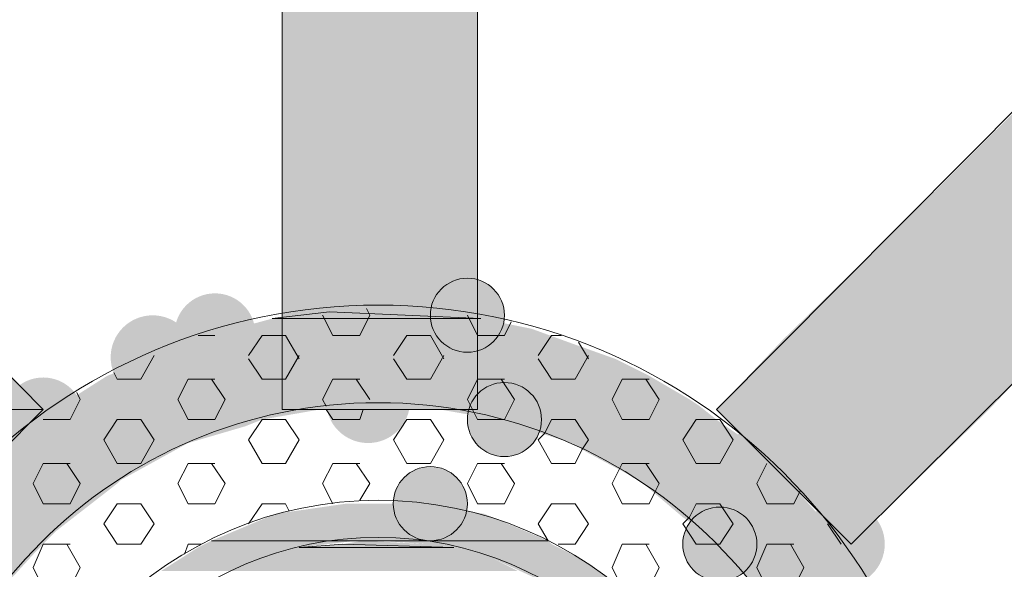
# Model space of a CAD drawing. Extents: x 3940905 to 4145695, y 925352 to 1109797.
# Tile 146 of 256: x 3953513 to 3953662, y 1099582 to 1099665. Entities that reach past the tile are written whole.
import ezdxf

# ---------------------------------------------------------------- set-up
doc = ezdxf.new("R2010")
doc.units = 0
doc.header["$LTSCALE"] = 750
doc.header["$MEASUREMENT"] = 0
doc.layers.add('CKD Equipments', color=252, linetype='CONTINUOUS', lineweight=0)

msp = doc.modelspace()

# ---------------------------------------------------------------- hatches: boundary and pattern name
at = {"layer": 'CKD Equipments', "true_color": 0x808080}
h = msp.add_hatch(color=8, dxfattribs=at)
h.paths.add_polyline_path([(3953552.77, 1099658.27), (3953582.29, 1099710.17), (3953552.77, 1099710.17)])
h.paths.add_polyline_path([(3953582.29, 1099658.27), (3953552.77, 1099658.27), (3953582.29, 1099710.17)])
h = msp.add_hatch(color=8, dxfattribs=at)
h.paths.add_polyline_path([(3953649.45, 1099637.41), (3953732.39, 1099679.14), (3953691.17, 1099679.14)])
h.paths.add_polyline_path([(3953690.66, 1099637.41), (3953649.45, 1099637.41), (3953732.39, 1099679.14)])
at = {"layer": 'CKD Equipments', "true_color": 0xff0000}
h = msp.add_hatch(color=1, dxfattribs=at)
h.paths.add_polyline_path([(3953552.77, 1099606.38), (3953582.29, 1099658.27), (3953552.77, 1099658.27)])
h.paths.add_polyline_path([(3953582.29, 1099606.38), (3953552.77, 1099606.38), (3953582.29, 1099658.27)])
h = msp.add_hatch(color=1, dxfattribs=at)
h.paths.add_polyline_path([(3953669.8, 1099617.06), (3953628.59, 1099617.06), (3953649.45, 1099637.41)])
h.paths.add_polyline_path([(3953618.41, 1099606.38), (3953669.8, 1099617.06), (3953628.59, 1099617.06)])
h.paths.add_polyline_path([(3953659.63, 1099606.38), (3953618.41, 1099606.38), (3953669.8, 1099617.06)])
at = {"layer": 'CKD Equipments', "true_color": 0x808080}
h = msp.add_hatch(color=8, dxfattribs=at)
h.paths.add_polyline_path([(3953669.8, 1099617.06), (3953690.66, 1099637.41), (3953649.45, 1099637.41)])
h.paths.add_polyline_path([(3953690.66, 1099637.41), (3953669.8, 1099617.06)], flags=16)
h = msp.add_hatch(color=8, dxfattribs=at)
edge = h.paths.add_edge_path(flags=16)
edge.add_arc((3953559.14, 1099620.88), 6.35, 0, 360)
h = msp.add_hatch(color=8, dxfattribs=at)
edge = h.paths.add_edge_path(flags=16)
edge.add_arc((3953580.76, 1099620.62), 5.6, 0, 360)
h = msp.add_hatch(color=8, dxfattribs=at)
edge = h.paths.add_edge_path(flags=16)
edge.add_arc((3953542.6, 1099617.82), 6.11, 0, 360)
h = msp.add_hatch(color=8, dxfattribs=at)
h.paths.add_polyline_path([(3953577.2, 1099621.13), (3953559.9, 1099621.13), (3953563.97, 1099621.64)])
h.paths.add_polyline_path([(3953582.79, 1099620.11), (3953577.2, 1099621.13), (3953559.9, 1099621.13)])
h = msp.add_hatch(color=8, dxfattribs=at)
edge = h.paths.add_edge_path(flags=16)
edge.add_arc((3953533.19, 1099614.26), 6.35, 0, 360)
h = msp.add_hatch(color=8, dxfattribs=at)
h.paths.add_polyline_path([(3953590.43, 1099618.59), (3953551.25, 1099620.11), (3953582.79, 1099620.11)])
h.paths.add_polyline_path([(3953545.65, 1099618.59), (3953590.43, 1099618.59), (3953551.25, 1099620.11)])
h = msp.add_hatch(color=8, dxfattribs=at)
h.paths.add_polyline_path([(3953596.02, 1099616.55), (3953545.65, 1099618.59), (3953590.43, 1099618.59)])
h.paths.add_polyline_path([(3953538.02, 1099616.55), (3953596.02, 1099616.55), (3953545.65, 1099618.59)])
at = {"layer": 'CKD Equipments', "true_color": 0xff0000}
h = msp.add_hatch(color=1, dxfattribs=at)
h.paths.add_polyline_path([(3953475.44, 1099606.38), (3953506.47, 1099617.06), (3953465.26, 1099617.06)])
h.paths.add_polyline_path([(3953516.65, 1099606.38), (3953475.44, 1099606.38), (3953506.47, 1099617.06)])
at = {"layer": 'CKD Equipments', "true_color": 0x808080}
h = msp.add_hatch(color=8, dxfattribs=at)
h.paths.add_polyline_path([(3953603.15, 1099614.01), (3953538.02, 1099616.55), (3953596.02, 1099616.55)])
h.paths.add_polyline_path([(3953532.93, 1099614.01), (3953603.15, 1099614.01), (3953538.02, 1099616.55)])
h = msp.add_hatch(color=8, dxfattribs=at)
h.paths.add_polyline_path([(3953608.24, 1099611.46), (3953532.93, 1099614.01), (3953603.15, 1099614.01)])
h.paths.add_polyline_path([(3953526.32, 1099611.46), (3953608.24, 1099611.46), (3953532.93, 1099614.01)])
h = msp.add_hatch(color=8, dxfattribs=at)
edge = h.paths.add_edge_path(flags=16)
edge.add_arc((3953565.75, 1099607.65), 6.35, 0, 360)
h = msp.add_hatch(color=8, dxfattribs=at)
edge = h.paths.add_edge_path(flags=16)
edge.add_arc((3953516.65, 1099605.1), 6.11, 0, 360)
h = msp.add_hatch(color=8, dxfattribs=at)
h.paths.add_polyline_path([(3953614.34, 1099607.9), (3953526.32, 1099611.46), (3953608.24, 1099611.46)])
h.paths.add_polyline_path([(3953520.72, 1099607.9), (3953614.34, 1099607.9), (3953526.32, 1099611.46)])
h = msp.add_hatch(color=8, dxfattribs=at)
edge = h.paths.add_edge_path(flags=16)
edge.add_arc((3953586.36, 1099604.85), 5.6, 0, 360)
h = msp.add_hatch(color=8, dxfattribs=at)
h.paths.add_polyline_path([(3953615.87, 1099606.88), (3953520.72, 1099607.9), (3953614.34, 1099607.9)])
h.paths.add_polyline_path([(3953519.7, 1099606.88), (3953615.87, 1099606.88), (3953520.72, 1099607.9)])
h = msp.add_hatch(color=8, dxfattribs=at)
h.paths.add_polyline_path([(3953549.72, 1099604.85), (3953519.7, 1099606.88), (3953561.42, 1099606.88)])
h.paths.add_polyline_path([(3953516.65, 1099604.85), (3953549.72, 1099604.85), (3953519.7, 1099606.88)])
h = msp.add_hatch(color=8, dxfattribs=at)
h.paths.add_polyline_path([(3953618.41, 1099604.85), (3953573.64, 1099606.88), (3953615.87, 1099606.88)])
h.paths.add_polyline_path([(3953585.34, 1099604.85), (3953618.41, 1099604.85), (3953573.64, 1099606.88)])
at = {"layer": 'CKD Equipments', "true_color": 0xff0000}
h = msp.add_hatch(color=1, dxfattribs=at)
h.paths.add_polyline_path([(3953638.76, 1099586.02), (3953659.63, 1099606.38), (3953618.41, 1099606.38)])
h.paths.add_polyline_path([(3953659.63, 1099606.38), (3953638.76, 1099586.02)], flags=16)
at = {"layer": 'CKD Equipments', "true_color": 0x808080}
h = msp.add_hatch(color=8, dxfattribs=at)
edge = h.paths.add_edge_path(flags=16)
edge.add_arc((3953509.02, 1099598.23), 6.61, 0, 360)
h = msp.add_hatch(color=8, dxfattribs=at)
h.paths.add_polyline_path([(3953547.18, 1099603.83), (3953516.65, 1099604.85), (3953549.72, 1099604.85)])
h.paths.add_polyline_path([(3953515.12, 1099603.83), (3953547.18, 1099603.83), (3953516.65, 1099604.85)])
h = msp.add_hatch(color=8, dxfattribs=at)
h.paths.add_polyline_path([(3953623.5, 1099601.29), (3953585.34, 1099604.85), (3953618.41, 1099604.85)])
h.paths.add_polyline_path([(3953596.53, 1099601.29), (3953623.5, 1099601.29), (3953585.34, 1099604.85)])
h = msp.add_hatch(color=8, dxfattribs=at)
h.paths.add_polyline_path([(3953538.53, 1099601.29), (3953515.12, 1099603.83), (3953547.18, 1099603.83)])
h.paths.add_polyline_path([(3953511.56, 1099601.29), (3953538.53, 1099601.29), (3953515.12, 1099603.83)])
h = msp.add_hatch(color=8, dxfattribs=at)
edge = h.paths.add_edge_path(flags=16)
edge.add_arc((3953626.3, 1099598.23), 6.36, 0, 360)
h = msp.add_hatch(color=8, dxfattribs=at)
h.paths.add_polyline_path([(3953528.35, 1099595.69), (3953511.56, 1099601.29), (3953538.53, 1099601.29)])
h.paths.add_polyline_path([(3953505.46, 1099595.69), (3953528.35, 1099595.69), (3953511.56, 1099601.29)])
h = msp.add_hatch(color=8, dxfattribs=at)
h.paths.add_polyline_path([(3953625.03, 1099599.76), (3953596.53, 1099601.29), (3953623.5, 1099601.29)])
h.paths.add_polyline_path([(3953599.08, 1099599.76), (3953625.03, 1099599.76), (3953596.53, 1099601.29)])
h = msp.add_hatch(color=8, dxfattribs=at)
h.paths.add_polyline_path([(3953629.1, 1099595.69), (3953599.08, 1099599.76), (3953625.03, 1099599.76)])
h.paths.add_polyline_path([(3953606.71, 1099595.69), (3953629.1, 1099595.69), (3953599.08, 1099599.76)])
h = msp.add_hatch(color=8, dxfattribs=at)
edge = h.paths.add_edge_path(flags=16)
edge.add_arc((3953575.16, 1099592.13), 5.6, 0, 360)
h = msp.add_hatch(color=8, dxfattribs=at)
edge = h.paths.add_edge_path(flags=16)
edge.add_arc((3953575.16, 1099592.13), 5.6, 0, 360)
h = msp.add_hatch(color=8, dxfattribs=at)
h.paths.add_polyline_path([(3953518.68, 1099588.06), (3953504.95, 1099595.18), (3953527.84, 1099595.18)])
h.paths.add_polyline_path([(3953499.35, 1099588.06), (3953518.68, 1099588.06), (3953504.95, 1099595.18)])
h = msp.add_hatch(color=8, dxfattribs=at)
h.paths.add_polyline_path([(3953527.84, 1099595.18), (3953505.46, 1099595.69), (3953528.35, 1099595.69)])
h.paths.add_polyline_path([(3953504.95, 1099595.18), (3953527.84, 1099595.18), (3953505.46, 1099595.69)])
h = msp.add_hatch(color=8, dxfattribs=at)
h.paths.add_polyline_path([(3953634.18, 1099590.09), (3953606.71, 1099595.69), (3953629.1, 1099595.69)])
h.paths.add_polyline_path([(3953613.32, 1099590.09), (3953634.18, 1099590.09), (3953606.71, 1099595.69)])
h = msp.add_hatch(color=8, dxfattribs=at)
h.paths.add_polyline_path([(3953583.3, 1099590.6), (3953562.44, 1099592.13), (3953572.62, 1099592.13)])
h.paths.add_polyline_path([(3953551.76, 1099590.6), (3953583.3, 1099590.6), (3953562.44, 1099592.13)])
h = msp.add_hatch(color=8, dxfattribs=at)
edge = h.paths.add_edge_path(flags=16)
edge.add_arc((3953618.92, 1099586.02), 5.6, 0, 360)
h = msp.add_hatch(color=8, dxfattribs=at)
edge = h.paths.add_edge_path(flags=16)
edge.add_arc((3953637.49, 1099586.02), 6.36, 0, 360)
h = msp.add_hatch(color=8, dxfattribs=at)
h.paths.add_polyline_path([(3953592.97, 1099586.53), (3953551.76, 1099590.6), (3953583.3, 1099590.6)])
h.paths.add_polyline_path([(3953542.09, 1099586.53), (3953592.97, 1099586.53), (3953551.76, 1099590.6)])
h = msp.add_hatch(color=8, dxfattribs=at)
h.paths.add_polyline_path([(3953635.71, 1099588.06), (3953613.32, 1099590.09), (3953634.18, 1099590.09)])
h.paths.add_polyline_path([(3953616.38, 1099588.06), (3953635.71, 1099588.06), (3953613.32, 1099590.09)])
h = msp.add_hatch(color=8, dxfattribs=at)
h.paths.add_polyline_path([(3953515.63, 1099585), (3953499.35, 1099588.06), (3953518.68, 1099588.06)])
h.paths.add_polyline_path([(3953496.81, 1099585), (3953515.63, 1099585), (3953499.35, 1099588.06)])
h = msp.add_hatch(color=8, dxfattribs=at)
h.paths.add_polyline_path([(3953641.82, 1099579.41), (3953616.38, 1099588.06), (3953635.71, 1099588.06)])
h.paths.add_polyline_path([(3953624.52, 1099579.41), (3953641.82, 1099579.41), (3953616.38, 1099588.06)])
h = msp.add_hatch(color=8, dxfattribs=at)
h.paths.add_polyline_path([(3953546.16, 1099581.95), (3953540.05, 1099585.51), (3953555.32, 1099585.51)])
h.paths.add_polyline_path([(3953534.46, 1099581.95), (3953546.16, 1099581.95), (3953540.05, 1099585.51)])
h = msp.add_hatch(color=8, dxfattribs=at)
h.paths.add_polyline_path([(3953555.32, 1099585.51), (3953542.09, 1099586.53), (3953563.97, 1099586.53)])
h.paths.add_polyline_path([(3953540.05, 1099585.51), (3953555.32, 1099585.51), (3953542.09, 1099586.53)])
h = msp.add_hatch(color=8, dxfattribs=at)
h.paths.add_polyline_path([(3953584.32, 1099583.99), (3953555.32, 1099585.51), (3953578.72, 1099585.51)])
h.paths.add_polyline_path([(3953551.25, 1099583.99), (3953584.32, 1099583.99), (3953555.32, 1099585.51)])
h = msp.add_hatch(color=8, dxfattribs=at)
h.paths.add_polyline_path([(3953574.65, 1099586.02), (3953561.93, 1099586.02), (3953564.99, 1099586.53)])
h.paths.add_polyline_path([(3953578.72, 1099585.51), (3953574.65, 1099586.02), (3953561.93, 1099586.02)])
h = msp.add_hatch(color=8, dxfattribs=at)
h.paths.add_polyline_path([(3953593.48, 1099586.02), (3953567.53, 1099586.53), (3953592.97, 1099586.53)])
h.paths.add_polyline_path([(3953574.65, 1099586.02), (3953593.48, 1099586.02), (3953567.53, 1099586.53)])
h = msp.add_hatch(color=8, dxfattribs=at)
h.paths.add_polyline_path([(3953597.55, 1099583.99), (3953574.65, 1099586.02), (3953593.48, 1099586.02)])
h.paths.add_polyline_path([(3953584.32, 1099583.99), (3953597.55, 1099583.99), (3953574.65, 1099586.02)])
h = msp.add_hatch(color=8, dxfattribs=at)
h.paths.add_polyline_path([(3953510.54, 1099579.41), (3953496.81, 1099585), (3953515.63, 1099585)])
h.paths.add_polyline_path([(3953493.24, 1099579.41), (3953510.54, 1099579.41), (3953496.81, 1099585)])
h = msp.add_hatch(color=8, dxfattribs=at)
h.paths.add_polyline_path([(3953588.39, 1099581.95), (3953551.25, 1099583.99), (3953584.32, 1099583.99)])
h.paths.add_polyline_path([(3953546.16, 1099581.95), (3953588.39, 1099581.95), (3953551.25, 1099583.99)])
h = msp.add_hatch(color=8, dxfattribs=at)
h.paths.add_polyline_path([(3953602.13, 1099580.93), (3953584.32, 1099583.99), (3953597.55, 1099583.99)])
h.paths.add_polyline_path([(3953590.94, 1099580.93), (3953602.13, 1099580.93), (3953584.32, 1099583.99)])

# ---------------------------------------------------------------- linework, layer by layer
at = {"layer": 'CKD Equipments', "color": 8, "true_color": 0x808080}
for p, q in [((3953552.77, 1099710.17), (3953552.77, 1099606.38)), ((3953582.29, 1099606.38), (3953582.29, 1099710.17)), ((3953516.65, 1099606.38), (3953423.54, 1099700)), ((3953618.41, 1099606.38), (3953711.52, 1099700)), ((3953638.76, 1099586.02), (3953732.39, 1099679.14)), ((3953551.25, 1099620.11), (3953559.9, 1099621.13)), ((3953559.9, 1099621.13), (3953582.79, 1099620.11)), ((3953565.5, 1099621.64), (3953566, 1099620.62)), ((3953582.79, 1099620.11), (3953551.25, 1099620.11)), ((3953558.88, 1099620.62), (3953560.41, 1099617.57)), ((3953566, 1099620.62), (3953564.48, 1099617.57)), ((3953580.76, 1099620.62), (3953582.29, 1099617.57)), ((3953587.37, 1099619.6), (3953586.36, 1099617.57)), ((3953542.6, 1099617.57), (3953540.05, 1099617.57)), ((3953549.72, 1099617.57), (3953547.69, 1099614.52)), ((3953553.28, 1099617.57), (3953549.72, 1099617.57)), ((3953553.28, 1099617.57), (3953555.32, 1099614.01)), ((3953564.48, 1099617.57), (3953560.41, 1099617.57)), ((3953571.6, 1099617.57), (3953569.57, 1099614.52)), ((3953575.16, 1099617.57), (3953571.6, 1099617.57)), ((3953575.16, 1099617.57), (3953577.2, 1099614.01)), ((3953586.36, 1099617.57), (3953582.29, 1099617.57)), ((3953593.48, 1099617.57), (3953591.44, 1099614.52)), ((3953595.01, 1099617.57), (3953593.48, 1099617.57)), ((3953597.55, 1099616.55), (3953599.08, 1099614.01)), ((3953533.44, 1099614.52), (3953531.4, 1099610.95)), ((3953547.69, 1099614.01), (3953549.72, 1099610.95)), ((3953555.32, 1099614.52), (3953553.28, 1099610.95)), ((3953569.57, 1099614.01), (3953571.6, 1099610.95)), ((3953577.2, 1099614.52), (3953575.16, 1099610.95)), ((3953591.44, 1099614.01), (3953593.48, 1099610.95)), ((3953599.08, 1099614.52), (3953597.04, 1099610.95)), ((3953527.33, 1099611.97), (3953527.84, 1099610.95)), ((3953531.4, 1099610.95), (3953527.84, 1099610.95)), ((3953538.53, 1099610.95), (3953537, 1099607.9)), ((3953542.6, 1099610.95), (3953538.53, 1099610.95)), ((3953542.09, 1099610.95), (3953544.13, 1099607.9)), ((3953553.28, 1099610.95), (3953549.72, 1099610.95)), ((3953560.41, 1099610.95), (3953558.88, 1099607.9)), ((3953564.48, 1099610.95), (3953560.41, 1099610.95)), ((3953563.97, 1099610.95), (3953566, 1099607.9)), ((3953575.16, 1099610.95), (3953571.6, 1099610.95)), ((3953582.29, 1099610.95), (3953580.76, 1099607.9)), ((3953586.36, 1099610.95), (3953582.29, 1099610.95)), ((3953585.85, 1099610.95), (3953587.88, 1099607.9)), ((3953597.04, 1099610.95), (3953593.48, 1099610.95)), ((3953604.17, 1099610.95), (3953602.64, 1099607.9)), ((3953608.24, 1099610.95), (3953604.17, 1099610.95)), ((3953607.73, 1099610.95), (3953609.76, 1099607.9)), ((3953522.25, 1099607.9), (3953520.72, 1099604.85)), ((3953521.74, 1099608.92), (3953522.25, 1099607.9)), ((3953537, 1099607.9), (3953538.53, 1099604.85)), ((3953544.13, 1099607.9), (3953542.6, 1099604.85)), ((3953558.88, 1099607.9), (3953559.39, 1099606.88)), ((3953580.76, 1099607.9), (3953581.78, 1099605.87)), ((3953587.88, 1099607.9), (3953586.36, 1099604.85)), ((3953602.64, 1099607.9), (3953604.17, 1099604.85)), ((3953609.76, 1099607.9), (3953608.24, 1099604.85)), ((3953516.65, 1099606.38), (3953496.3, 1099586.02)), ((3953552.77, 1099606.38), (3953582.29, 1099606.38)), ((3953559.39, 1099606.38), (3953560.41, 1099604.85)), ((3953564.99, 1099606.38), (3953564.48, 1099604.85)), ((3953618.41, 1099606.38), (3953638.76, 1099586.02)), ((3953520.72, 1099604.85), (3953516.65, 1099604.85)), ((3953527.84, 1099604.85), (3953525.81, 1099601.8)), ((3953531.4, 1099604.85), (3953527.84, 1099604.85)), ((3953531.4, 1099604.85), (3953533.44, 1099601.8)), ((3953542.6, 1099604.85), (3953538.53, 1099604.85)), ((3953549.72, 1099604.85), (3953547.69, 1099601.8)), ((3953553.28, 1099604.85), (3953549.72, 1099604.85)), ((3953553.28, 1099604.85), (3953555.32, 1099601.8)), ((3953564.48, 1099604.85), (3953560.41, 1099604.85)), ((3953571.6, 1099604.85), (3953569.57, 1099601.8)), ((3953575.16, 1099604.85), (3953571.6, 1099604.85)), ((3953575.16, 1099604.85), (3953577.2, 1099601.8)), ((3953581.78, 1099605.87), (3953582.29, 1099604.85)), ((3953586.36, 1099604.85), (3953582.29, 1099604.85)), ((3953593.48, 1099604.85), (3953592.46, 1099602.81)), ((3953597.04, 1099604.85), (3953593.48, 1099604.85)), ((3953597.04, 1099604.85), (3953599.08, 1099601.8)), ((3953608.24, 1099604.85), (3953604.17, 1099604.85)), ((3953615.36, 1099604.85), (3953613.32, 1099601.8)), ((3953618.92, 1099604.85), (3953615.36, 1099604.85)), ((3953618.92, 1099604.85), (3953620.96, 1099601.8)), ((3953525.81, 1099601.8), (3953527.84, 1099598.23)), ((3953533.44, 1099601.8), (3953531.4, 1099598.23)), ((3953547.69, 1099601.8), (3953549.72, 1099598.23)), ((3953555.32, 1099601.8), (3953553.28, 1099598.23)), ((3953569.57, 1099601.8), (3953571.6, 1099598.23)), ((3953577.2, 1099601.8), (3953575.16, 1099598.23)), ((3953592.46, 1099602.81), (3953591.44, 1099601.8)), ((3953591.44, 1099601.8), (3953593.48, 1099598.23)), ((3953599.08, 1099601.8), (3953598.06, 1099600.27)), ((3953613.32, 1099601.8), (3953615.36, 1099598.23)), ((3953620.96, 1099601.8), (3953618.92, 1099598.23)), ((3953598.06, 1099600.27), (3953597.04, 1099598.23)), ((3953516.65, 1099598.23), (3953515.12, 1099595.18)), ((3953520.72, 1099598.23), (3953516.65, 1099598.23)), ((3953520.21, 1099598.23), (3953522.25, 1099595.18)), ((3953531.4, 1099598.23), (3953527.84, 1099598.23)), ((3953538.53, 1099598.23), (3953537, 1099595.18)), ((3953542.6, 1099598.23), (3953538.53, 1099598.23)), ((3953542.09, 1099598.23), (3953544.13, 1099595.18)), ((3953553.28, 1099598.23), (3953549.72, 1099598.23)), ((3953560.41, 1099598.23), (3953558.88, 1099595.18)), ((3953564.48, 1099598.23), (3953560.41, 1099598.23)), ((3953563.97, 1099598.23), (3953566, 1099595.18)), ((3953575.16, 1099598.23), (3953571.6, 1099598.23)), ((3953582.29, 1099598.23), (3953580.76, 1099595.18)), ((3953586.36, 1099598.23), (3953582.29, 1099598.23)), ((3953585.85, 1099598.23), (3953587.88, 1099595.18)), ((3953597.04, 1099598.23), (3953593.48, 1099598.23)), ((3953604.17, 1099598.23), (3953603.66, 1099597.22)), ((3953608.24, 1099598.23), (3953604.17, 1099598.23)), ((3953607.73, 1099598.23), (3953609.76, 1099595.18)), ((3953618.92, 1099598.23), (3953615.36, 1099598.23)), ((3953626.04, 1099598.23), (3953624.52, 1099595.18)), ((3953603.66, 1099597.22), (3953602.64, 1099595.18)), ((3953515.12, 1099595.18), (3953516.65, 1099592.13)), ((3953522.25, 1099595.18), (3953520.72, 1099592.13)), ((3953537, 1099595.18), (3953538.53, 1099592.13)), ((3953544.13, 1099595.18), (3953542.6, 1099592.13)), ((3953558.88, 1099595.18), (3953560.41, 1099592.13)), ((3953566, 1099595.18), (3953564.48, 1099592.64)), ((3953580.76, 1099595.18), (3953582.29, 1099592.13)), ((3953587.88, 1099595.18), (3953586.36, 1099592.13)), ((3953602.64, 1099595.18), (3953604.17, 1099592.13)), ((3953609.76, 1099595.18), (3953609.25, 1099594.16)), ((3953624.52, 1099595.18), (3953626.04, 1099592.13)), ((3953609.25, 1099594.16), (3953608.24, 1099592.13)), ((3953631.13, 1099594.16), (3953630.11, 1099592.13)), ((3953520.72, 1099592.13), (3953516.65, 1099592.13)), ((3953527.84, 1099592.13), (3953525.81, 1099589.08)), ((3953531.4, 1099592.13), (3953527.84, 1099592.13)), ((3953531.4, 1099592.13), (3953533.44, 1099589.08)), ((3953542.6, 1099592.13), (3953538.53, 1099592.13)), ((3953549.72, 1099592.13), (3953547.69, 1099589.08)), ((3953553.28, 1099592.13), (3953549.72, 1099592.13)), ((3953553.28, 1099592.13), (3953553.79, 1099591.11)), ((3953586.36, 1099592.13), (3953582.29, 1099592.13)), ((3953593.48, 1099592.13), (3953591.44, 1099589.08)), ((3953597.04, 1099592.13), (3953593.48, 1099592.13)), ((3953597.04, 1099592.13), (3953599.08, 1099589.08)), ((3953608.24, 1099592.13), (3953604.17, 1099592.13)), ((3953615.36, 1099592.13), (3953614.34, 1099590.09)), ((3953618.92, 1099592.13), (3953615.36, 1099592.13)), ((3953618.92, 1099592.13), (3953620.96, 1099589.08)), ((3953630.11, 1099592.13), (3953626.04, 1099592.13)), ((3953614.34, 1099590.09), (3953613.32, 1099589.08)), ((3953525.81, 1099589.08), (3953527.84, 1099586.02)), ((3953533.44, 1099589.08), (3953531.4, 1099586.02)), ((3953591.44, 1099589.08), (3953592.97, 1099586.53)), ((3953599.08, 1099589.08), (3953597.04, 1099586.02)), ((3953613.32, 1099589.08), (3953615.36, 1099586.02)), ((3953620.96, 1099589.08), (3953618.92, 1099586.02)), ((3953635.2, 1099589.08), (3953637.24, 1099586.02)), ((3953516.65, 1099586.02), (3953515.12, 1099582.46)), ((3953520.72, 1099586.02), (3953516.65, 1099586.02)), ((3953520.21, 1099586.02), (3953522.25, 1099582.46)), ((3953531.4, 1099586.02), (3953527.84, 1099586.02)), ((3953538.53, 1099586.02), (3953538.02, 1099584.5)), ((3953540.56, 1099586.02), (3953538.53, 1099586.02)), ((3953542.09, 1099586.53), (3953563.97, 1099586.53)), ((3953563.97, 1099586.53), (3953542.09, 1099586.53)), ((3953542.09, 1099586.53), (3953542.09, 1099586.53)), ((3953563.97, 1099586.53), (3953542.09, 1099586.53)), ((3953542.09, 1099586.53), (3953564.99, 1099586.53)), ((3953555.32, 1099585.51), (3953561.93, 1099586.02)), ((3953578.72, 1099585.51), (3953555.32, 1099585.51)), ((3953561.93, 1099586.02), (3953578.72, 1099585.51)), ((3953564.99, 1099586.53), (3953563.97, 1099586.53)), ((3953563.97, 1099586.53), (3953563.97, 1099586.53)), ((3953564.99, 1099586.53), (3953564.99, 1099586.53)), ((3953564.99, 1099586.53), (3953592.97, 1099586.53)), ((3953592.97, 1099586.53), (3953564.99, 1099586.53)), ((3953564.99, 1099586.53), (3953592.97, 1099586.53)), ((3953567.53, 1099586.53), (3953564.99, 1099586.53)), ((3953564.99, 1099586.53), (3953564.99, 1099586.53)), ((3953592.97, 1099586.53), (3953567.53, 1099586.53)), ((3953597.04, 1099586.02), (3953594.5, 1099586.02)), ((3953604.17, 1099586.02), (3953602.64, 1099582.46)), ((3953608.24, 1099586.02), (3953604.17, 1099586.02)), ((3953607.73, 1099586.02), (3953609.76, 1099582.46)), ((3953618.92, 1099586.02), (3953615.36, 1099586.02)), ((3953626.04, 1099586.02), (3953624.52, 1099582.46)), ((3953630.11, 1099586.02), (3953626.04, 1099586.02)), ((3953629.61, 1099586.02), (3953631.64, 1099582.46)), ((3953515.12, 1099582.46), (3953516.65, 1099579.41)), ((3953522.25, 1099582.46), (3953520.72, 1099579.41)), ((3953602.64, 1099582.46), (3953604.17, 1099579.41)), ((3953609.76, 1099582.46), (3953608.24, 1099579.41)), ((3953624.52, 1099582.46), (3953626.04, 1099579.41)), ((3953631.64, 1099582.46), (3953630.11, 1099579.41))]:
    msp.add_line(p, q, dxfattribs=at)
at = {"layer": 'CKD Equipments', "color": 1, "true_color": 0xff0000}
for p, q in [((3953516.65, 1099606.38), (3953475.44, 1099606.38)), ((3953496.3, 1099586.02), (3953516.65, 1099606.38))]:
    msp.add_line(p, q, dxfattribs=at)
at = {"layer": 'CKD Equipments', "color": 8, "true_color": 0x808080}
for centre, radius in [((3953580.76, 1099620.62), 5.6), ((3953567.28, 1099535.4), 86.75), ((3953586.36, 1099604.85), 5.6), ((3953567.28, 1099535.4), 72), ((3953575.16, 1099592.13), 5.6), ((3953575.16, 1099592.13), 5.6), ((3953567.28, 1099535.4), 57.24), ((3953618.92, 1099586.02), 5.6), ((3953567.28, 1099535.4), 51.64)]:
    msp.add_circle(centre, radius, dxfattribs=at)
for points in [[(3953582.79, 1099620.11), (3953551.25, 1099620.11), (3953559.9, 1099621.13)], [(3953578.72, 1099585.51), (3953555.32, 1099585.51), (3953561.93, 1099586.02)]]:
    msp.add_solid(points, dxfattribs=at)
at = {"layer": 'CKD Equipments', "color": 1, "true_color": 0xff0000}
msp.add_solid([(3953496.3, 1099586.02), (3953516.65, 1099606.38), (3953475.44, 1099606.38)], dxfattribs=at)

doc.saveas('drawing.dxf')
